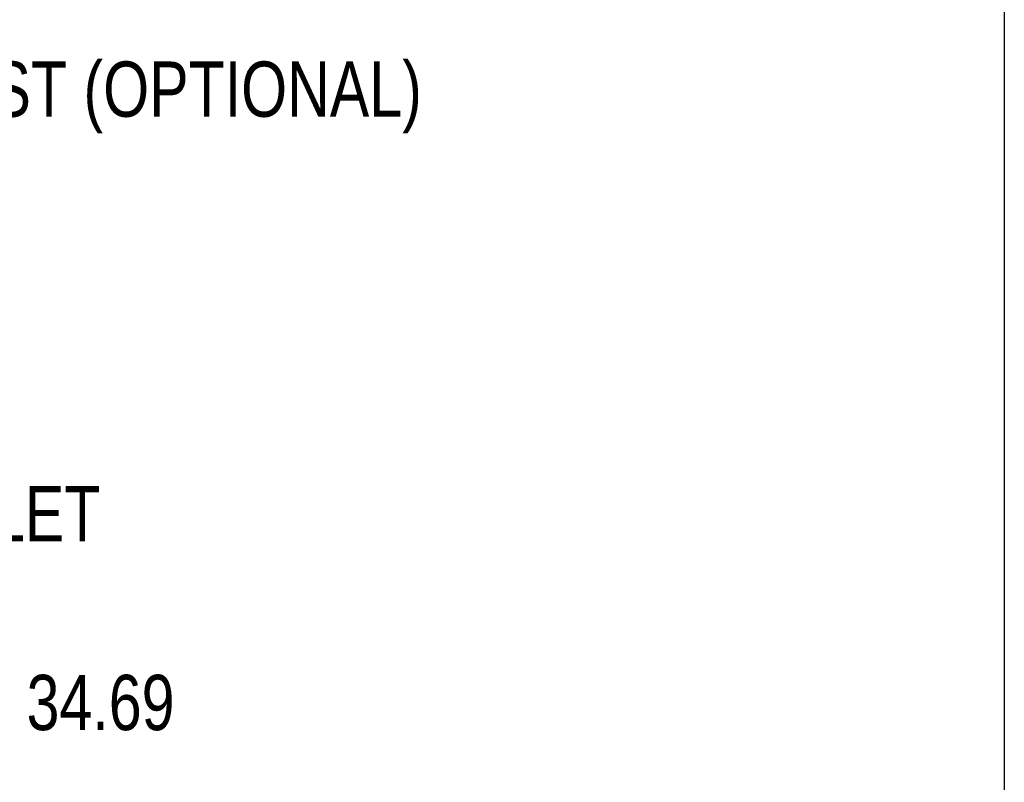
# Model space of a CAD drawing. Header units: inches. Extents: x 0 to 16, y 0 to 10.
# Tile 30 of 34: x 13.2 to 16, y 3.6 to 5.8. Entities that reach past the tile are written whole.
import ezdxf

# ---------------------------------------------------------------- set-up
doc = ezdxf.new("R2010")
doc.units = ezdxf.units.IN
doc.header["$LTSCALE"] = 0.935
doc.header["$MEASUREMENT"] = 0
doc.layers.get('0').update_dxf_attribs({"linetype": 'CONTINUOUS'})
doc.styles.get("Standard").update_dxf_attribs({"font": 'txt', "width": 0.8})
doc.dimstyles.new('DIMSTYLE_2', dxfattribs={"dimtxt": 0.15625, "dimasz": 0.1875, "dimexe": 0.125, "dimexo": 0.0625, "dimgap": 0.039062, "dimtad": 0, "dimtih": 1, "dimtoh": 1, "dimlfac": 15.384615, "dimzin": 4, "dimdsep": 46, "dimtxsty": 'STANDARD', "dimblk": '_FILLED', "dimblk1": '_FILLED', "dimblk2": '_FILLED', "dimcen": 0.09, "dimazin": 1, "dimtfac": 1, "dimtofl": 0, "dimtmove": 0, "dimatfit": 3, "dimldrblk": '_FILLED', "dimfxl": 1, "dimtolj": 1, "dimtzin": 4, "dimarcsym": 0})

# ---------------------------------------------------------------- blocks, each defined once
blk = doc.blocks.new('*D17')
at = {"color": 2, "linetype": 'CONTINUOUS'}
for p, q in [((11.3324, 3.5133), (11.4762, 3.8741)), ((11.4762, 3.8741), (13.1578, 3.8741)), ((11.271, 3.5133), (11.3324, 3.5133))]:
    blk.add_line(p, q, dxfattribs=at)
at = {"color": 2, "linetype": 'CONTINUOUS', "insert": (13.2359, 3.9522), "char_height": 0.15625, "width": 0.625, "attachment_point": 1, "line_spacing_factor": 0.9}
blk.add_mtext('34.69', dxfattribs=at)
blk = doc.blocks.new('_FILLED')
at = {"color": 0, "linetype": 'BYBLOCK'}
blk.add_solid([(0, 0), (-1, 0.167), (-1, -0.167)], dxfattribs=at)

msp = doc.modelspace()

# ---------------------------------------------------------------- linework, layer by layer
at = {"color": 7, "linetype": 'CONTINUOUS'}
msp.add_line((16, 10), (16, 0), dxfattribs=at)

# ---------------------------------------------------------------- texts
at = {"color": 2, "linetype": 'CONTINUOUS', "char_height": 0.15625, "attachment_point": 1, "line_spacing_factor": 0.9}
for s, insert, width in [('VAC PUMP EXHAUST (OPTIONAL)', (11.64131, 5.68562), 3.375), ('POWER INLET', (12.29284, 4.48544), 1.375)]:
    msp.add_mtext(s, dxfattribs=dict(at, insert=insert, width=width))

# ---------------------------------------------------------------- dimensions: what is measured, and where the dimension line sits
at = {"color": 2, "linetype": 'CONTINUOUS'}
dim = msp.add_ordinate_dim(feature_location=(11.27103, 3.51328), offset=(1.88676, 0.36079), dtype=0, origin=(11.27261, 1.25872), dimstyle='DIMSTYLE_2', dxfattribs=at)
dim.commit()
dim.dimension.update_dxf_attribs({"geometry": '*D17', "text_midpoint": (13.54842, 3.87407)})

doc.saveas('drawing.dxf')
